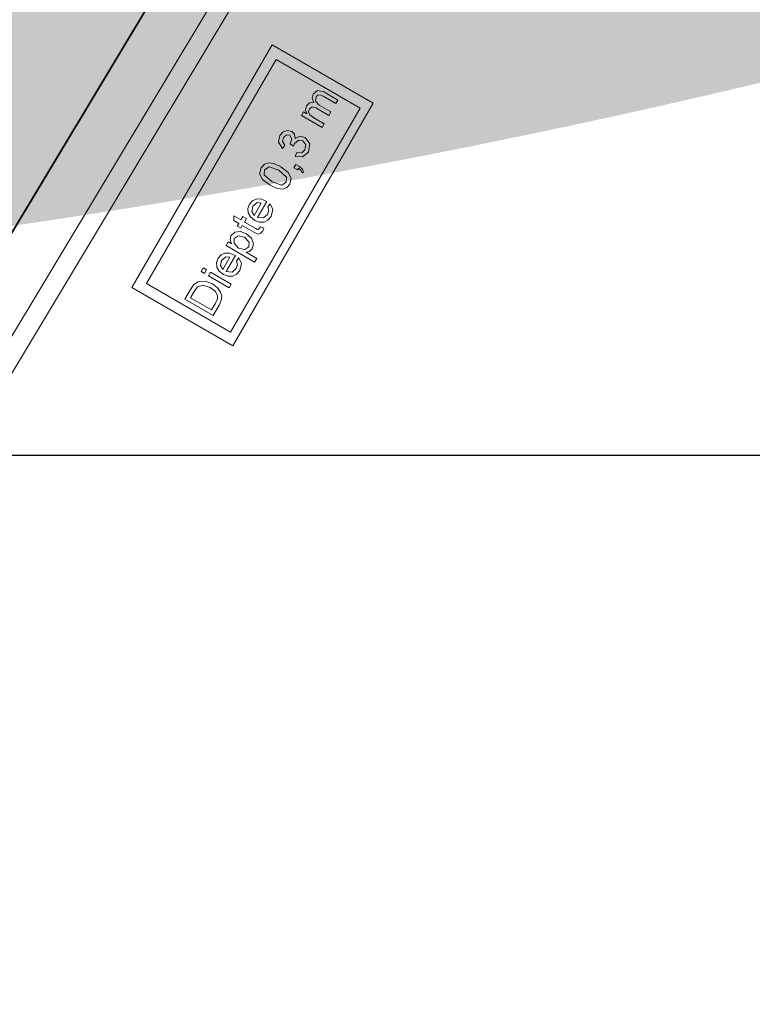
# Model space of a CAD drawing. Header units: millimetres. Extents: x 2016 to 102618, y -16590 to 68005.
# Tile 44 of 256: x 29167 to 30525, y 22005 to 23831. Entities that reach past the tile are written whole.
import ezdxf

# ---------------------------------------------------------------- set-up
doc = ezdxf.new("R2010")
doc.units = ezdxf.units.MM
for name, color, linetype, lineweight in [('A-ANNO-DIMS', 211, 'Continuous', 9), ('A-DETL-MBND', 5, 'Continuous', 13), ('A-FLOR', 192, 'Continuous', 13), ('A-GENM', 13, 'Continuous', 13), ('A-WALL', 113, 'Continuous', 13), ('Q-SPCQ', 91, 'Continuous', 13)]:
    doc.layers.add(name, color=color, linetype=linetype, lineweight=lineweight)
doc.styles.add('ISOCPEUR_2', font='isocpeur.ttf', dxfattribs={"height": 180})
doc.dimstyles.new('00_VCS_maatvoering_1_8', dxfattribs={"dimscale": 304.8, "dimtxt": 179.276612, "dimasz": 0.918635, "dimexe": 0.328084, "dimexo": 0.0625, "dimgap": 0.164042, "dimtad": 1, "dimdec": 0, "dimzin": 0, "dimdsep": 46, "dimtxsty": 'ISOCPEUR_2', "dimblk1": 'DOTSMALL', "dimblk2": 'DOTSMALL', "dimsah": 1, "dimcen": 0.09, "dimdle": 0.328084, "dimadec": 0, "dimazin": 0, "dimtfac": 1, "dimtdec": 4, "dimtix": 1, "dimtmove": 0, "dimatfit": 3, "dimfxl": 0.328084, "dimfxlon": 1, "dimtvp": 1, "dimtolj": 1, "dimtzin": 0, "dimarcsym": 2})

# ---------------------------------------------------------------- blocks, each defined once
blk = doc.blocks.new('Walls 11 - Walls 1-3015888-00 Begane grond')
at = {"layer": 'A-DETL-MBND'}
blk.add_line((30919, 26185), (27710.2, 20844.6), dxfattribs=at)
blk = doc.blocks.new('goot_rooster4 - goot_rooster-4104575-00 Begane grond')
at = {"layer": 'A-GENM'}
for p, q in [((27625, 20895.8), (30833.8, 26236.1)), ((27626.2, 20895.1), (30835, 26235.4))]:
    blk.add_line(p, q, dxfattribs=at)
blk = doc.blocks.new('71_VCS_SE_borden_diepte 0_5 - 71_VCS_SE_borden_diepte 0_5-4242283-00 Begane grond')
at = {"layer": 'Q-SPCQ'}
for p, q in [((520, 520), (0, 520)), ((0, 520), (0, 303.4)), ((520, 303.4), (520, 520)), ((500, 500), (20, 500)), ((20, 500), (20, 320.1)), ((500, 320.1), (500, 500)), ((51.4, 423.5), (30.6, 423.5)), ((30.6, 423.5), (30.6, 363.2)), ((62.2, 422.6), (51.4, 423.5)), ((71, 418.3), (62.2, 422.6)), ((97.5, 423.5), (89.9, 423.5)), ((89.9, 423.5), (89.9, 415.9)), ((97.5, 415.9), (97.5, 423.5)), ((209.6, 422.6), (202, 418.2)), ((209.6, 407.4), (209.6, 422.6)), ((301.2, 420.2), (294.6, 410.2)), ((312.2, 423.5), (301.2, 420.2)), ((321, 421.5), (312.2, 423.5)), ((327.1, 415.9), (321, 421.5)), ((381.2, 423.5), (369.2, 419.3)), ((390.3, 421.4), (381.2, 423.5)), ((396.7, 415.7), (390.3, 421.4)), ((38.1, 370.7), (38.1, 415.9)), ((38.1, 415.9), (51.3, 415.9)), ((51.3, 415.9), (62, 414.7)), ((62, 414.7), (69.8, 408)), ((69.8, 408), (73, 393.8)), ((78.2, 408), (71, 418.3)), ((80.5, 393.6), (78.2, 408)), ((89.9, 415.9), (97.5, 415.9)), ((97.5, 407.4), (89.9, 407.4)), ((89.9, 407.4), (89.9, 363.2)), ((97.5, 363.2), (97.5, 407.4)), ((111.8, 402.2), (107.4, 394.8)), ((118.5, 406.8), (111.8, 402.2)), ((127, 408.4), (118.5, 406.8)), ((135.1, 406.8), (127, 408.4)), ((141.7, 402.2), (135.1, 406.8)), ((146, 394.9), (141.7, 402.2)), ((162.5, 407.4), (154.9, 407.4)), ((154.9, 407.4), (154.9, 346.2)), ((162.5, 400.1), (162.5, 407.4)), ((167.7, 406.3), (162.5, 400.1)), ((174.7, 408.4), (167.7, 406.3)), ((184.3, 405.5), (174.7, 408.4)), ((190.5, 397.3), (184.3, 405.5)), ((202, 407.4), (196.4, 407.4)), ((196.4, 407.4), (196.4, 399.9)), ((202, 418.2), (202, 407.4)), ((217.1, 407.4), (209.6, 407.4)), ((217.1, 399.9), (217.1, 407.4)), ((227.6, 402.2), (223.3, 394.8)), ((234.3, 406.8), (227.6, 402.2)), ((242.8, 408.4), (234.3, 406.8)), ((251, 406.8), (242.8, 408.4)), ((257.5, 402.2), (251, 406.8)), ((261.8, 394.9), (257.5, 402.2)), ((294.6, 410.2), (292.4, 392.8)), ((300, 392.8), (303.6, 411.9)), ((303.6, 411.9), (312.1, 415.9)), ((312.1, 415.9), (321, 411.3)), ((321, 411.3), (324.5, 392.8)), ((330.6, 407), (327.1, 415.9)), ((332, 392.8), (330.6, 407)), ((369.2, 419.3), (363.1, 407.4)), ((363.1, 407.4), (370.6, 406.5)), ((370.6, 406.5), (374.3, 413.6)), ((374.3, 413.6), (381.5, 415.9)), ((381.5, 415.9), (388.6, 413.6)), ((391.3, 407.7), (387.5, 401)), ((388.6, 413.6), (391.3, 407.7)), ((398.9, 408.1), (396.7, 415.7)), ((396.8, 401.2), (398.9, 408.1)), ((441.2, 407.4), (433.7, 407.4)), ((433.7, 407.4), (433.7, 363.2)), ((441.2, 400.2), (441.2, 407.4)), ((446.4, 406.1), (441.2, 400.2)), ((453.8, 408.4), (446.4, 406.1)), ((461.3, 406.1), (453.8, 408.4)), ((465.5, 399.6), (461.3, 406.1)), ((471.4, 406.2), (465.5, 399.6)), ((478.8, 408.4), (471.4, 406.2)), ((488.6, 404.7), (478.8, 408.4)), ((492.1, 393.5), (488.6, 404.7)), ((73, 393.8), (71.4, 382.4)), ((78.9, 381.5), (80.5, 393.6)), ((107.4, 394.8), (106, 384.9)), ((106, 384.9), (107.4, 375.4)), ((113.5, 390.5), (117.6, 398)), ((139.9, 390.5), (113.5, 390.5)), ((117.6, 398), (126.9, 400.8)), ((126.9, 400.8), (136.8, 397.3)), ((136.8, 397.3), (139.9, 390.5)), ((147.4, 385), (146, 394.9)), ((147.4, 383), (147.4, 385)), ((162.5, 385), (165.9, 396.8)), ((165.7, 373.5), (162.5, 385)), ((165.9, 396.8), (173.9, 400.8)), ((173.9, 400.8), (181.8, 397)), ((185.1, 385.5), (181.7, 373.6)), ((181.8, 397), (185.1, 385.5)), ((190.2, 373.4), (192.6, 385.6)), ((192.6, 385.6), (190.5, 397.3)), ((196.4, 399.9), (202, 399.9)), ((202, 399.9), (202, 375.3)), ((209.6, 375.5), (209.6, 399.9)), ((209.6, 399.9), (217.1, 399.9)), ((223.3, 394.8), (221.8, 384.9)), ((221.8, 384.9), (223.2, 375.4)), ((229.3, 390.5), (233.5, 398)), ((255.7, 390.5), (229.3, 390.5)), ((233.5, 398), (242.8, 400.8)), ((242.8, 400.8), (252.7, 397.3)), ((252.7, 397.3), (255.7, 390.5)), ((263.2, 385), (261.8, 394.9)), ((263.2, 383), (263.2, 385)), ((292.4, 392.8), (293.9, 378.2)), ((303.5, 374.1), (300, 392.8)), ((324.5, 392.8), (320.9, 374.1)), ((329.8, 375.6), (332, 392.8)), ((377.8, 399), (376.9, 391.4)), ((376.9, 391.4), (382.2, 392.3)), ((387.5, 401), (377.8, 399)), ((382.2, 392.3), (390.8, 389.2)), ((390.6, 396.2), (396.8, 401.2)), ((398.8, 391), (390.6, 396.2)), ((390.8, 389.2), (394.1, 381.4)), ((401.7, 381.2), (398.8, 391)), ((441.2, 385.5), (442.4, 394.5)), ((441.2, 363.2), (441.2, 385.5)), ((442.4, 394.5), (446.1, 399.2)), ((446.1, 399.2), (451.7, 400.8)), ((451.7, 400.8), (457.4, 398.4)), ((457.4, 398.4), (459.1, 391.1)), ((459.1, 391.1), (459.1, 363.2)), ((466.7, 388.2), (469.6, 397.8)), ((466.7, 363.2), (466.7, 388.2)), ((469.6, 397.8), (477, 400.8)), ((477, 400.8), (481.3, 399.7)), ((481.3, 399.7), (483.9, 396.6)), ((483.9, 396.6), (484.6, 390.3)), ((484.6, 390.3), (484.6, 363.2)), ((492.1, 363.2), (492.1, 393.5)), ((51.5, 370.7), (38.1, 370.7)), ((61.2, 371.8), (51.5, 370.7)), ((66.8, 374.9), (61.2, 371.8)), ((62.1, 364.2), (69.3, 367.2)), ((71.4, 382.4), (66.8, 374.9)), ((69.3, 367.2), (74.8, 372.7)), ((74.8, 372.7), (78.9, 381.5)), ((107.4, 375.4), (111.7, 368.2)), ((111.7, 368.2), (118.5, 363.7)), ((117.8, 373.2), (113.5, 383)), ((113.5, 383), (147.4, 383)), ((127.5, 369.8), (117.8, 373.2)), ((127.4, 362.2), (140.3, 365.7)), ((134.9, 371.3), (127.5, 369.8)), ((139.8, 376.4), (134.9, 371.3)), ((147.2, 375.4), (139.8, 376.4)), ((140.3, 365.7), (147.2, 375.4)), ((162.5, 346.2), (162.5, 369.1)), ((162.5, 369.1), (167.2, 364.2)), ((173.6, 369.8), (165.7, 373.5)), ((181.7, 373.6), (173.6, 369.8)), ((183.3, 365.1), (190.2, 373.4)), ((202, 375.3), (202.9, 366.8)), ((202.9, 366.8), (206.1, 363.5)), ((210, 371.7), (209.6, 375.5)), ((211.2, 370.3), (210, 371.7)), ((213.8, 369.8), (211.2, 370.3)), ((217.1, 369.5), (213.8, 369.8)), ((218, 363), (217.1, 369.5)), ((223.2, 375.4), (227.6, 368.2)), ((227.6, 368.2), (234.4, 363.7)), ((233.7, 373.2), (229.3, 383)), ((229.3, 383), (263.2, 383)), ((243.4, 369.8), (233.7, 373.2)), ((243.2, 362.2), (256.1, 365.7)), ((250.8, 371.3), (243.4, 369.8)), ((255.6, 376.4), (250.8, 371.3)), ((263, 375.4), (255.6, 376.4)), ((256.1, 365.7), (263, 375.4)), ((293.9, 378.2), (298.4, 368)), ((298.4, 368), (304.4, 363.7)), ((312.2, 369.8), (303.5, 374.1)), ((320.9, 374.1), (312.2, 369.8)), ((312.2, 362.2), (323.2, 365.5)), ((323.2, 365.5), (329.8, 375.6)), ((349.9, 370.7), (342.3, 370.7)), ((342.3, 370.7), (342.3, 363.2)), ((349.9, 363.2), (349.9, 370.7)), ((369.7, 380.1), (362.1, 379.2)), ((362.1, 379.2), (368.1, 367)), ((368.1, 367), (381.3, 362.2)), ((373.8, 372.2), (369.7, 380.1)), ((381.6, 369.8), (373.8, 372.2)), ((381.3, 362.2), (395.9, 367.8)), ((390.7, 373.1), (381.6, 369.8)), ((394.1, 381.4), (390.7, 373.1)), ((395.9, 367.8), (401.7, 381.2)), ((30.6, 363.2), (52.4, 363.2)), ((52.4, 363.2), (62.1, 364.2)), ((89.9, 363.2), (97.5, 363.2)), ((118.5, 363.7), (127.4, 362.2)), ((167.2, 364.2), (173.8, 362.2)), ((173.8, 362.2), (183.3, 365.1)), ((206.1, 363.5), (212.4, 362.2)), ((212.4, 362.2), (218, 363)), ((234.4, 363.7), (243.2, 362.2)), ((304.4, 363.7), (312.2, 362.2)), ((342.3, 363.2), (346.1, 363.2)), ((345.1, 357), (342.3, 353.8)), ((342.3, 353.8), (344.2, 350.9)), ((344.2, 350.9), (348.5, 355.5)), ((346.1, 363.2), (345.1, 357)), ((348.5, 355.5), (349.9, 363.2)), ((433.7, 363.2), (441.2, 363.2)), ((459.1, 363.2), (466.7, 363.2)), ((484.6, 363.2), (492.1, 363.2)), ((154.9, 346.2), (162.5, 346.2)), ((20, 320.1), (500, 320.1)), ((0, 303.4), (520, 303.4))]:
    blk.add_line(p, q, dxfattribs=at)
blk = doc.blocks.new('_DotSmall')
at = {"color": 0, "linetype": 'ByBlock', "const_width": 0.5}
blk.add_lwpolyline([(-0.0625, 0, 1), (0.0625, 0, 1)], format="xyb", close=True, dxfattribs=at)

msp = doc.modelspace()

# ---------------------------------------------------------------- linework, layer by layer
at = {"layer": 'A-FLOR'}
msp.add_line((30949, 26166.9), (27740.2, 20826.6), dxfattribs=at)

# ---------------------------------------------------------------- block references
at = {"layer": 'A-GENM'}
msp.add_blockref('goot_rooster4 - goot_rooster-4104575-00 Begane grond', (0, 0), dxfattribs=at)
at = {"layer": 'A-WALL'}
msp.add_blockref('Walls 11 - Walls 1-3015888-00 Begane grond', (0, 0), dxfattribs=at)
at = {"layer": 'Q-SPCQ', "rotation": 59.92076519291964}
msp.add_blockref('71_VCS_SE_borden_diepte 0_5 - 71_VCS_SE_borden_diepte 0_5-4242283-00 Begane grond', (29824.4, 23073.9), dxfattribs=at)

# ---------------------------------------------------------------- dimensions: what is measured, and where the dimension line sits
at = {"layer": 'A-ANNO-DIMS'}
msp.add_linear_dim(base=(31352.7, 20317.4), p1=(30085.8, 27757.7), p2=(31252.7, 20317.4), angle=90, dimstyle='00_VCS_maatvoering_1_8', override={"dimpost": '<>', "dimfxl": 7531.292252}, dxfattribs=at).render()
msp.add_linear_dim(base=(38835, 23023.6), p1=(14500, 23123.6), p2=(38835, 23123.6), dimstyle='00_VCS_maatvoering_1_8', override={"dimpost": '<>', "dimfxl": 24335}, dxfattribs=at).render()

doc.saveas('drawing.dxf')
